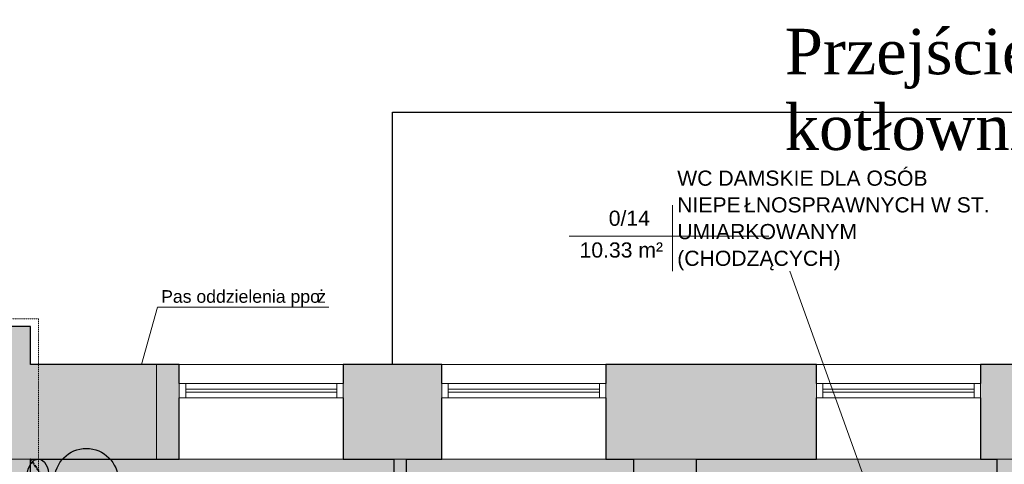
# Model space of a CAD drawing. Header units: inches. Extents: x -112469 to 885939, y -131046 to 286269.
# Tile 44 of 138: x 1361 to 9164, y -102960 to -99437. Entities that reach past the tile are written whole.
import ezdxf

# ---------------------------------------------------------------- set-up
doc = ezdxf.new("R2010")
doc.units = ezdxf.units.IN
doc.header["$MEASUREMENT"] = 0
doc.linetypes.add('Aligning Line 1_8_', pattern=[0.635, 0.3175, -0.3175])
for name, color, linetype, lineweight in [('_IS_CO opis', 26, 'Continuous', 25), ('_IS_WENT_ilości powietrza', 7, 'Continuous', 35), ('A-AREA-IDEN', 251, 'Continuous', 9), ('A-DETL', 251, 'Continuous', 9), ('A-DETL-GENF', 254, 'Continuous', 9), ('A-DETL-THIN', 251, 'Continuous', 9), ('A-GLAZ', 251, 'Continuous', 9), ('A-WALL', 251, 'Continuous', 9), ('A-WALL-PATT', 254, 'Continuous', 25), ('G-ANNO-TEXT', 251, 'Continuous', 9)]:
    doc.layers.add(name, color=color, linetype=linetype, lineweight=lineweight)
doc.styles.add('Arial', font='arial.ttf', dxfattribs={"height": 25})
doc.styles.add('Arial_3', font='arial.ttf', dxfattribs={"height": 15})
doc.styles.get("Standard").update_dxf_attribs({"font": 'arial.ttf'})

# ---------------------------------------------------------------- blocks, each defined once
blk = doc.blocks.new('Aluminum_1 szybowe - Okno 130_265 p_85-398001-3_Poziom parteru')
at = {"layer": 'A-GLAZ', "lineweight": 18}
for p, q in [((-137.16, -13.73), (-132.08, -13.73)), ((-137.16, -25.16), (-137.16, -13.73)), ((-132.08, -13.73), (-132.08, -25.16)), ((-12.24, -13.73), (-7.16, -13.73)), ((-12.24, -25.16), (-12.24, -13.73)), ((-7.16, -13.73), (-7.16, -25.16)), ((-132.08, -18.17), (-12.24, -18.17)), ((-132.08, -20.71), (-132.08, -18.17)), ((-12.24, -20.71), (-132.08, -20.71)), ((-12.24, -18.17), (-12.24, -20.71)), ((-132.08, -25.16), (-137.16, -25.16)), ((-7.16, -25.16), (-12.24, -25.16))]:
    blk.add_line(p, q, dxfattribs=at)
at = {"layer": 'A-GLAZ'}
for p, q in [((-12.24, -13.73), (-132.08, -13.73)), ((-132.08, -25.16), (-12.24, -25.16))]:
    blk.add_line(p, q, dxfattribs=at)
blk = doc.blocks.new('Aluminum_1 szybowe - Okno 130_265 p_85-397814-3_Poziom parteru')
at = {"layer": 'A-GLAZ', "lineweight": 18}
for p, q in [((-132.08, 25.16), (-137.16, 25.16)), ((-137.16, 25.16), (-137.16, 13.73)), ((-132.08, 13.73), (-132.08, 25.16)), ((-7.16, 25.16), (-12.24, 25.16)), ((-12.24, 25.16), (-12.24, 13.73)), ((-7.16, 13.73), (-7.16, 25.16)), ((-12.24, 20.71), (-132.08, 20.71)), ((-132.08, 20.71), (-132.08, 18.17)), ((-132.08, 18.17), (-12.24, 18.17)), ((-12.24, 18.17), (-12.24, 20.71)), ((-137.16, 13.73), (-132.08, 13.73)), ((-12.24, 13.73), (-7.16, 13.73))]:
    blk.add_line(p, q, dxfattribs=at)
at = {"layer": 'A-GLAZ'}
for p, q in [((-132.08, 25.16), (-12.24, 25.16)), ((-12.24, 13.73), (-132.08, 13.73))]:
    blk.add_line(p, q, dxfattribs=at)
blk = doc.blocks.new('Etyk_pom_1_mala - Etyk_pom_1_mala-219433-3_Poziom parteru')
at = {"layer": 'A-AREA-IDEN'}
for p, q in [((-0.0958, 0.1444), (-0.0958, -0.3781)), ((-0.9154, -0.1015), (0.6661, -0.1015))]:
    blk.add_line(p, q, dxfattribs=at)
blk = doc.blocks.new('piwnica')
at = {"layer": 'A-DETL-GENF', "true_color": 0xe5e5e5}
blk.add_hatch(color=254, dxfattribs=at).paths.add_polyline_path([(19076.09, -1014.99), (19076.09, 6052.75), (17526.09, 6052.75), (17526.09, 6582.75), (21526.09, 6582.75), (21526.09, 6052.75), (19476.09, 6052.75), (19476.09, -1014.99), (24246.09, -1014.99), (24246.09, 6052.75), (22426.09, 6052.75), (22426.09, 6582.75), (24246.09, 6582.75), (24246.09, 8532.75), (22966.09, 8532.75), (22966.09, 8872.75), (24246.09, 8872.75), (24246.09, 10012.75), (22924.74, 10012.75), (22924.74, 10072.75), (23116.09, 10072.75), (23116.09, 10056.4), (23136.09, 10056.4), (23136.09, 10102.75), (23196.09, 10102.75), (23196.09, 10056.4), (23216.09, 10056.4), (23216.09, 10072.75), (24246.09, 10072.75), (24246.09, 10982.75), (23216.09, 10982.75), (23216.09, 10999.1), (23196.09, 10999.1), (23196.09, 10952.75), (23136.09, 10952.75), (23136.09, 11062.75), (23196.09, 11062.75), (23196.09, 11016.4), (23216.09, 11016.4), (23216.09, 11042.75), (24246.09, 11042.75), (24246.09, 11992.75), (23196.09, 11992.75), (23196.09, 11912.75), (23136.09, 11912.75), (23136.09, 11992.75), (22936.09, 11992.75), (22936.09, 12232.75), (22826.09, 12232.75), (22826.09, 12292.75), (22996.09, 12292.75), (22996.09, 12052.75), (24246.09, 12052.75), (24246.09, 13212.75), (21916.09, 13212.75), (21916.09, 12292.75), (21976.09, 12292.75), (21976.09, 12232.75), (21916.09, 12232.75), (21916.09, 10072.75), (22074.74, 10072.75), (22074.74, 10012.75), (21916.09, 10012.75), (21916.09, 8872.75), (21966.09, 8872.75), (21966.09, 8532.75), (21816.09, 8532.75), (21816.09, 8872.75), (21862.44, 8872.75), (21862.44, 8892.75), (21856.09, 8892.75), (21856.09, 10012.75), (21697.44, 10012.75), (21697.44, 10072.75), (21856.09, 10072.75), (21856.09, 12232.75), (21796.09, 12232.75), (21796.09, 12292.75), (21856.09, 12292.75), (21856.09, 13212.75), (19476.09, 13212.75), (19476.09, 12052.75), (20776.09, 12052.75), (20776.09, 12292.75), (20946.09, 12292.75), (20946.09, 12232.75), (20836.09, 12232.75), (20836.09, 11992.75), (20636.09, 11992.75), (20636.09, 11912.75), (20576.09, 11912.75), (20576.09, 11992.75), (19476.09, 11992.75), (19476.09, 11042.75), (20556.09, 11042.75), (20556.09, 11016.4), (20576.09, 11016.4), (20576.09, 11062.75), (20636.09, 11062.75), (20636.09, 10952.75), (20576.09, 10952.75), (20576.09, 10999.1), (20556.09, 10999.1), (20556.09, 10982.75), (19476.09, 10982.75), (19476.09, 10072.75), (20556.09, 10071.66), (20556.09, 10056.4), (20576.09, 10056.4), (20576.09, 10102.75), (20636.09, 10102.75), (20636.09, 10056.4), (20656.09, 10056.4), (20656.09, 10072.75), (20847.44, 10072.75), (20847.44, 10012.75), (19476.09, 10012.75), (19476.09, 8872.75), (20816.09, 8872.75), (20816.09, 8532.75), (18526.09, 8532.75), (18526.09, 8872.75), (18976.09, 8872.75), (18976.09, 13212.75), (17176.09, 13212.75), (17176.09, 8872.75), (17626.09, 8872.75), (17626.09, 8532.75), (16326.09, 8532.75), (16326.09, 8872.75), (17076.09, 8872.75), (17076.09, 13212.75), (14196.09, 13212.75), (14196.09, 8872.75), (15426.09, 8872.75), (15426.09, 8532.75), (14196.09, 8532.75), (14196.09, 6582.75), (16626.09, 6582.75), (16626.09, 6052.75), (14196.09, 6052.75), (14196.09, -1014.99), (18580.69, -1014.99)])
at = {"layer": 'A-WALL-PATT', "lineweight": 9}
blk.add_hatch(color=251, dxfattribs=at).paths.add_polyline_path([(13772.23, 13212.75), (15196.09, 13212.75), (15196.09, 13962.75), (14196.09, 13962.75), (14196.09, 14262.75), (13196.09, 14262.75), (13196.09, 13582.75), (13736.09, 13582.75), (13736.09, 13212.75)])
h = blk.add_hatch(color=251, dxfattribs=at)
h.paths.add_polyline_path([(24996.09, 13212.75), (24996.09, 13962.75), (23596.09, 13962.75), (23596.09, 13212.75), (24246.09, 13212.75)])
h.paths.add_polyline_path([(21856.09, 13212.75), (22296.09, 13212.75), (22296.09, 13962.75), (21726.09, 13962.75), (21726.09, 13212.75), (21820.05, 13212.75)])
h.paths.add_polyline_path([(20426.09, 13212.75), (20426.09, 13962.75), (18756.09, 13962.75), (18756.09, 13212.75), (20059.61, 13212.75)])
h.paths.add_polyline_path([(17076.09, 13212.75), (17456.09, 13212.75), (17456.09, 13962.75), (16676.09, 13962.75), (16676.09, 13212.75)])
h.paths.add_polyline_path([(15196.09, 13212.75), (15376.09, 13212.75), (15376.09, 13962.75), (15196.09, 13962.75), (15196.09, 13396.56)])
h = blk.add_hatch(color=251, dxfattribs=at)
h.paths.add_polyline_path([(14036.09, -1764.99), (14196.09, -1764.99), (14196.09, 6798.88), (13736.09, 6798.88), (13736.09, -1764.99), (13898.06, -1764.99)])
h.paths.add_polyline_path([(14136.88, 8398.88), (14196.09, 8398.88), (14196.09, 13212.75), (13736.09, 13212.75), (13736.09, 8398.88), (14085.86, 8398.88)])
h = blk.add_hatch(color=251, dxfattribs=at)
h.paths.add_polyline_path([(19076.09, -1014.99), (19476.09, -1014.99), (19476.09, 6052.75), (21526.09, 6052.75), (21526.09, 6582.75), (17526.09, 6582.75), (17526.09, 6052.75), (19076.09, 6052.75), (19076.09, 293.29)])
h.paths.add_polyline_path([(14778.28, 6052.75), (16626.09, 6052.75), (16626.09, 6582.75), (14196.09, 6582.75), (14196.09, 6052.75)])
h.paths.add_polyline_path([(23580.49, 6052.75), (24246.09, 6052.75), (24246.09, 6582.75), (22426.09, 6582.75), (22426.09, 6052.75), (22966.09, 6052.75)])
h.paths.add_polyline_path([(23580.49, 8532.75), (24246.09, 8532.75), (24246.09, 8872.75), (22966.09, 8872.75), (22966.09, 8532.75), (23012.44, 8532.75)])
h.paths.add_polyline_path([(21816.09, 8532.75), (21966.09, 8532.75), (21966.09, 8872.75), (21916.09, 8872.75), (21916.09, 10012.75), (22074.74, 10012.75), (22074.74, 10072.75), (21916.09, 10072.75), (21916.09, 12232.75), (21976.09, 12232.75), (21976.09, 12292.75), (21916.09, 12292.75), (21916.09, 13212.75), (21856.09, 13212.75), (21856.09, 12292.75), (21796.09, 12292.75), (21796.09, 12232.75), (21856.09, 12232.75), (21856.09, 10072.75), (21697.44, 10072.75), (21697.44, 10012.75), (21856.09, 10012.75), (21857.15, 8892.75), (21862.44, 8892.75), (21862.44, 8872.75), (21816.09, 8872.75), (21816.09, 8567.75)])
h.paths.add_polyline_path([(19476.09, 8532.75), (20816.09, 8532.75), (20816.09, 8872.75), (19476.09, 8872.75), (19476.09, 10012.75), (20847.44, 10012.75), (20847.44, 10072.75), (20656.09, 10072.75), (20656.09, 10056.4), (20636.09, 10056.4), (20636.09, 10102.75), (20576.09, 10102.75), (20576.09, 10056.4), (20556.09, 10056.4), (20556.09, 10072.75), (19476.09, 10072.75), (19476.09, 10982.75), (20556.09, 10982.75), (20556.09, 10999.1), (20576.09, 10999.1), (20576.09, 10952.75), (20636.09, 10952.75), (20636.09, 11062.75), (20576.09, 11062.75), (20576.09, 11016.4), (20556.09, 11016.4), (20556.09, 11042.75), (19476.09, 11042.75), (19476.09, 11992.75), (20576.09, 11992.75), (20576.09, 11912.75), (20636.09, 11912.75), (20636.09, 11992.75), (20836.09, 11992.75), (20836.09, 12232.75), (20946.09, 12232.75), (20946.09, 12292.75), (20776.09, 12292.75), (20776.09, 12052.75), (19476.09, 12052.75), (19476.09, 13212.75), (18976.09, 13212.75), (18976.09, 8872.75), (18526.09, 8872.75), (18526.09, 8532.75), (18976.09, 8532.75)])
h.paths.add_polyline_path([(17418.94, 8532.75), (17626.09, 8532.75), (17626.09, 8872.75), (17176.09, 8872.75), (17176.09, 13212.75), (17076.09, 13212.75), (17076.09, 8872.75), (16326.09, 8872.75), (16326.09, 8532.75), (16538.72, 8532.75)])
h.paths.add_polyline_path([(14196.09, 8532.75), (15426.09, 8532.97), (15426.09, 8872.75), (14196.09, 8872.75)])
h.paths.add_polyline_path([(23580.49, 10012.75), (24246.09, 10012.75), (24246.09, 10072.75), (23216.09, 10071.61), (23216.09, 10056.4), (23196.09, 10056.4), (23196.09, 10102.75), (23136.09, 10102.75), (23136.09, 10056.4), (23116.09, 10056.4), (23116.09, 10072.75), (22924.74, 10072.75), (22924.74, 10012.75), (23302.31, 10012.75)])
h.paths.add_polyline_path([(23196.09, 10952.75), (23196.09, 10999.1), (23216.09, 10999.1), (23216.09, 10982.75), (24246.09, 10982.75), (24246.09, 11042.75), (23216.09, 11042.75), (23216.09, 11016.4), (23196.09, 11016.4), (23196.09, 11062.75), (23136.09, 11062.75), (23136.09, 10952.75), (23171.09, 10952.75)])
h.paths.add_polyline_path([(23171.09, 11912.75), (23196.09, 11912.75), (23196.09, 11992.75), (24246.09, 11992.75), (24246.09, 12052.75), (22996.09, 12052.75), (22996.09, 12292.75), (22826.09, 12292.75), (22826.09, 12232.75), (22936.09, 12232.75), (22936.09, 11992.75), (23136.09, 11992.75), (23136.09, 11912.75)])
at = {"layer": 'A-AREA-IDEN', "color": 251}
blk.add_line((20976.04, 12589.44), (20213.58, 14701.91), dxfattribs=at)
at = {"layer": 'A-DETL', "color": 251}
for p, q in [((15202.4, 14415.62), (15077.43, 13962.75)), ((16562.4, 14415.62), (15202.4, 14415.62))]:
    blk.add_line(p, q, dxfattribs=at)
at = {"layer": 'A-DETL', "color": 251, "linetype": 'Aligning Line 1_8_', "lineweight": 18}
for p, q in [((10336.09, 14325.68), (14260.53, 14325.68)), ((14260.53, 14325.68), (14260.53, -1644.99)), ((15196.09, 13962.75), (15196.09, 13212.75))]:
    blk.add_line(p, q, dxfattribs=at)
at = {"layer": 'A-DETL', "color": 251, "linetype": 'Aligning Line 1_8_', "lineweight": 50}
blk.add_line((14196.09, 13212.75), (24246.09, -1014.99), dxfattribs=at)
at = {"layer": 'A-DETL-THIN', "color": 251}
for p, q in [((14196.09, 14262.75), (13196.09, 14262.75)), ((14196.09, 13962.75), (14196.09, 14262.75)), ((15196.09, 13962.75), (14196.09, 13962.75)), ((15196.09, 13212.75), (15196.09, 13962.75)), ((13736.09, 13212.75), (15196.09, 13212.75)), ((24246.09, 13212.75), (14196.09, 13212.75)), ((14196.09, 13212.75), (14196.09, -1014.99))]:
    blk.add_line(p, q, dxfattribs=at)
at = {"layer": 'A-WALL', "color": 251, "lineweight": 25}
for p, q in [((14196.09, 14262.75), (7726.09, 14262.75)), ((14196.09, 13962.75), (14196.09, 14262.75)), ((15376.09, 13962.75), (14196.09, 13962.75)), ((15376.09, 13812.75), (15376.09, 13962.75)), ((17456.09, 13962.75), (16676.09, 13962.75)), ((16676.09, 13962.75), (16676.09, 13812.75)), ((17456.09, 13812.75), (17456.09, 13962.75)), ((20426.09, 13962.75), (18756.09, 13962.75)), ((18756.09, 13962.75), (18756.09, 13812.75)), ((20426.09, 13812.75), (20426.09, 13962.75)), ((22296.09, 13962.75), (21726.09, 13962.75)), ((21726.09, 13962.75), (21726.09, 13812.75)), ((15376.09, 13212.75), (15376.09, 13698.45)), ((16676.09, 13698.45), (16676.09, 13212.75)), ((17456.09, 13212.75), (17456.09, 13698.45)), ((18756.09, 13698.45), (18756.09, 13212.75)), ((20426.09, 13212.75), (20426.09, 13698.45)), ((21726.09, 13698.45), (21726.09, 13212.75)), ((14196.09, 8872.75), (14196.09, 13212.75)), ((14196.09, 13212.75), (15376.09, 13212.75)), ((16676.09, 13212.75), (17076.09, 13212.75)), ((17076.09, 13212.75), (17076.09, 8872.75)), ((17176.09, 13212.75), (17456.09, 13212.75)), ((17176.09, 8872.75), (17176.09, 13212.75)), ((18756.09, 13212.75), (18976.09, 13212.75)), ((18976.09, 13212.75), (18976.09, 8872.75)), ((19476.09, 13212.75), (20426.09, 13212.75)), ((19476.09, 12052.75), (19476.09, 13212.75)), ((21726.09, 13212.75), (21856.09, 13212.75)), ((21856.09, 13212.75), (21856.09, 12292.75))]:
    blk.add_line(p, q, dxfattribs=at)
at = {"layer": 'A-WALL', "color": 251}
for p, q in [((15376.09, 13962.75), (16676.09, 13962.75)), ((17456.09, 13962.75), (18756.09, 13962.75)), ((20426.09, 13962.75), (21726.09, 13962.75)), ((16676.09, 13212.75), (15376.09, 13212.75)), ((18756.09, 13212.75), (17456.09, 13212.75)), ((21726.09, 13212.75), (20426.09, 13212.75))]:
    blk.add_line(p, q, dxfattribs=at)
at = {"layer": 'A-AREA-IDEN', "color": 251, "xscale": 999.9999999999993, "yscale": 999.9999999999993, "zscale": 999.9999999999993}
blk.add_blockref('Etyk_pom_1_mala - Etyk_pom_1_mala-219433-3_Poziom parteru', (19381.37, 15080.01), dxfattribs=at)
at = {"layer": 'A-GLAZ', "color": 251, "xscale": 10, "yscale": 10, "zscale": 10, "rotation": 180}
blk.add_blockref('Aluminum_1 szybowe - Okno 130_265 p_85-398001-3_Poziom parteru', (15304.49, 13561.2), dxfattribs=at)
at = {"layer": 'A-GLAZ', "color": 251, "xscale": 10, "yscale": 10, "zscale": 10}
for p in [(18827.69, 13561.2), (21797.69, 13561.2)]:
    blk.add_blockref('Aluminum_1 szybowe - Okno 130_265 p_85-397814-3_Poziom parteru', p, dxfattribs=at)
at = {"layer": 'A-AREA-IDEN', "color": 251, "char_height": 120, "attachment_point": 1, "style": 'Arial'}
for s, insert, width in [('WC DAMSKIE DLA OSÓB', (19322.24, 15499.22), 2613.5012), ('ŁNOSPRAWNYCH W ST.', (19851.41, 15287.56), 2549.3662), ('NIEPE', (19322.24, 15287.56), 641.35), ('0/14', (18779.46, 15181.72), 424.8944), ('UMIARKOWANYM', (19322.24, 15075.89), 1867.9319), ('10.33 m²', (18548.1, 14930.01), 857.8056), ('(CHODZĄCYCH)', (19322.24, 14864.22), 1683.5437)]:
    blk.add_mtext(s, dxfattribs=dict(at, insert=insert, width=width))
at = {"layer": 'G-ANNO-TEXT', "color": 251, "char_height": 100, "attachment_point": 1, "style": 'Arial_3'}
for s, insert, width in [('Pas oddzielenia ppo', (15232.36, 14551.62), 1499.1556), ('\\fArial|b0|i0|c238|p34|;ż', (16469.29, 14551.62), 72.1519)]:
    blk.add_mtext(s, dxfattribs=dict(at, insert=insert, width=width))

msp = doc.modelspace()

# ---------------------------------------------------------------- linework, layer by layer
at = {"color": 232}
msp.add_line((4315.6, -100169.4), (19280.1, -100169.4), dxfattribs=at)

# ---------------------------------------------------------------- block references
msp.add_blockref('piwnica', (-12750.4, -116132.1))

# ---------------------------------------------------------------- next in the draw order: linework, layer by layer
msp.add_line((4315.6, -102169.4), (4315.6, -100169.4), dxfattribs=at)
msp.add_ellipse((1505.2, -103054.4), major_axis=(5.1, 135.2), ratio=0.629138)
at = {"layer": '_IS_CO opis', "lineweight": -3, "ltscale": 15}
msp.add_circle((1889.3, -103086.7), 252.1, dxfattribs=at)

# ---------------------------------------------------------------- next in the draw order: texts
at = {"layer": '_IS_WENT_ilości powietrza', "ltscale": 40, "insert": (7424.1, -99509.4), "char_height": 360, "width": 10904.416, "attachment_point": 1}
msp.add_mtext('{\\fTimes New Roman|b0|i0|c238|p18;Przejście rurami preizolowanymi do istniejącej }{\\fTimes New Roman|b0|i0|c238|p18;kotłowni zlokalizowanej w piwnicy budynku}', dxfattribs=at)

doc.saveas('drawing.dxf')
